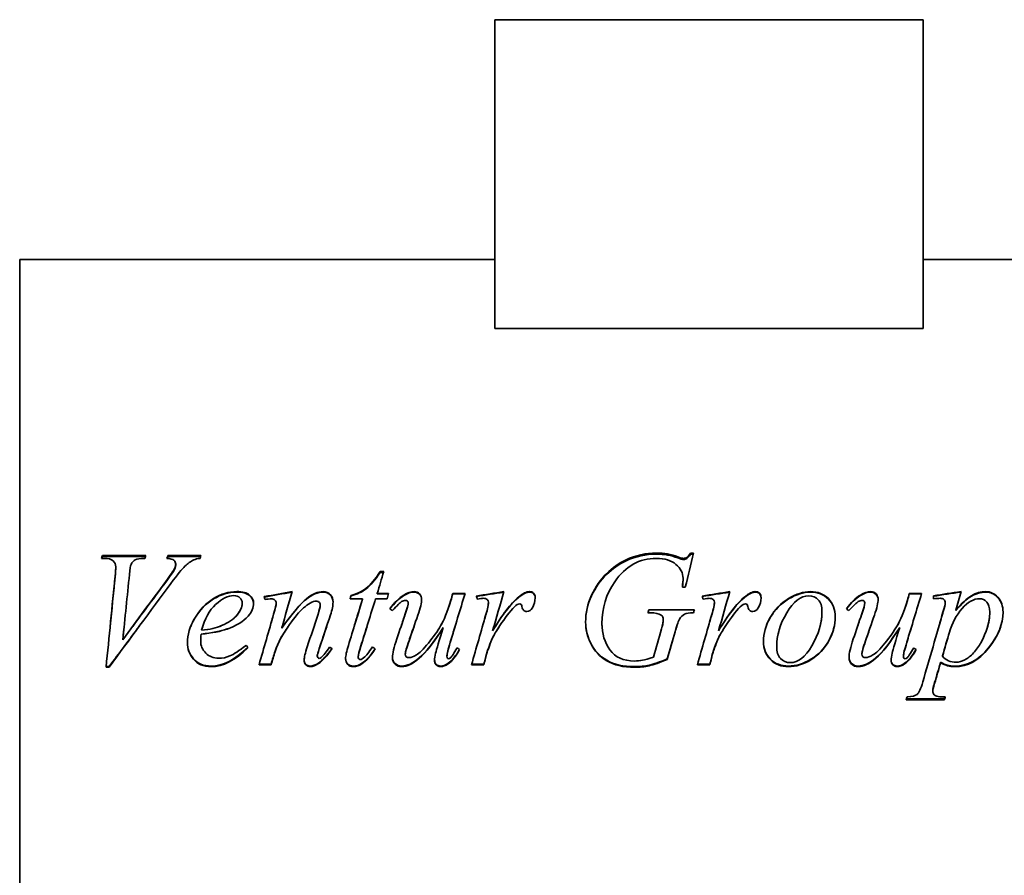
# Model space of a CAD drawing. Header units: millimetres. Extents: x 267 to 573, y 141 to 453.
# Tile 2 of 3: x 267 to 447, y 281 to 437. Entities that reach past the tile are written whole.
import ezdxf

# ---------------------------------------------------------------- set-up
doc = ezdxf.new("R2010")
doc.units = ezdxf.units.MM
doc.header["$LTSCALE"] = 2
doc.layers.add('Krawędzie widoczne(ISO)', color=7, linetype='Continuous', lineweight=35, true_color=0x262659)

msp = doc.modelspace()

# ---------------------------------------------------------------- linework, layer by layer
at = {"layer": 'Krawędzie widoczne(ISO)'}
for p, q in [((353.75, 380.94), (353.75, 437.2)), ((353.75, 437.2), (431.75, 437.2)), ((431.75, 380.94), (431.75, 437.2)), ((267.25, 393.5), (267.25, 259.9)), ((353.75, 393.5), (267.25, 393.5)), ((460.75, 393.5), (431.75, 393.5)), ((431.75, 380.94), (353.75, 380.94)), ((282.7, 339.09), (282.16, 339.09)), ((282.31, 339.62), (290.22, 339.62)), ((282.31, 339.43), (282.31, 339.62)), ((282.31, 339.43), (290.16, 339.43)), ((294.24, 339.62), (300.23, 339.62)), ((294.24, 339.43), (294.24, 339.62)), ((294.24, 339.43), (300.18, 339.43)), ((387.06, 339.17), (387.06, 339.36)), ((389.38, 340.07), (389.92, 340.07)), ((389.38, 339.87), (389.38, 340.07)), ((389.38, 339.87), (389.88, 339.87)), ((284.74, 337.4), (284.74, 337.56)), ((295.45, 337.11), (295.45, 337.27)), ((295.66, 337.89), (295.66, 338.06)), ((332.88, 336.69), (333.53, 336.69)), ((332.88, 336.54), (332.88, 336.69)), ((332.88, 336.54), (333.49, 336.54)), ((388.03, 335.33), (388.03, 335.46)), ((388.44, 333.84), (387.9, 333.84)), ((329.68, 331.75), (327.42, 331.75)), ((327.57, 332.26), (327.57, 332.34)), ((329.68, 331.68), (329.68, 331.75)), ((334.14, 331.75), (332.05, 331.75)), ((332.34, 332.7), (334.38, 332.7)), ((332.34, 332.61), (332.34, 332.7)), ((332.34, 332.61), (334.36, 332.61)), ((337.19, 332.32), (337.19, 332.41)), ((346.1, 332.7), (348.34, 332.7)), ((346.1, 332.61), (346.1, 332.7)), ((346.1, 332.61), (348.31, 332.61)), ((420.32, 332.32), (420.32, 332.41)), ((429.22, 332.7), (431.46, 332.7)), ((429.22, 332.61), (429.22, 332.7)), ((429.22, 332.61), (431.43, 332.61)), ((433.62, 332.29), (433.62, 331.72)), ((307.75, 330.86), (307.75, 330.92)), ((313.96, 330.88), (313.96, 330.94)), ((321.95, 330.59), (321.95, 330.65)), ((338, 330.94), (338, 331.01)), ((345.76, 331.41), (345.76, 331.48)), ((352.6, 331.07), (352.6, 331.14)), ((393.73, 331.07), (393.73, 331.14)), ((421.12, 330.94), (421.12, 331.01)), ((428.88, 331.41), (428.88, 331.48)), ((435.74, 330.92), (435.74, 330.99)), ((382.03, 329.18), (381.62, 329.18)), ((381.79, 329.75), (390.09, 329.75)), ((381.79, 329.7), (381.79, 329.75)), ((381.79, 329.7), (390.07, 329.7)), ((437.67, 329.61), (437.67, 329.65)), ((304.02, 326.84), (304.02, 326.84)), ((314.96, 326.4), (314.96, 326.4)), ((344.37, 326.52), (344.37, 326.51)), ((373.26, 326.9), (373.26, 326.9)), ((373.26, 326.89), (373.26, 326.89)), ((427.49, 326.52), (427.49, 326.51)), ((300.28, 325.29), (300.28, 325.27)), ((353.35, 325.89), (353.35, 325.88)), ((386.59, 325.74), (386.59, 325.73)), ((394.48, 325.89), (394.48, 325.88)), ((286.03, 324.3), (286.03, 324.26)), ((300.2, 324.09), (300.2, 324.05)), ((329.37, 323.14), (329.37, 323.09)), ((352.93, 323.62), (352.93, 323.57)), ((394.06, 323.62), (394.06, 323.57)), ((313.75, 322.21), (313.75, 322.14)), ((321.44, 321.42), (321.44, 321.34)), ((328.88, 321.24), (328.88, 321.16)), ((337.46, 321.71), (337.46, 321.63)), ((345.04, 321.36), (345.04, 321.28)), ((352.23, 321.65), (352.23, 321.57)), ((393.35, 321.65), (393.35, 321.57)), ((420.58, 321.71), (420.58, 321.63)), ((428.16, 321.36), (428.16, 321.28)), ((435.27, 321.34), (435.27, 321.26)), ((283.52, 319.26), (282.98, 319.26)), ((283.52, 319.37), (282.99, 319.37)), ((283.52, 319.37), (283.52, 319.26)), ((313.03, 319.71), (310.82, 319.71)), ((313.03, 319.82), (310.85, 319.82)), ((313.03, 319.82), (313.03, 319.71)), ((329.56, 319.99), (329.56, 319.89)), ((345.25, 319.98), (345.25, 319.88)), ((351.75, 319.71), (349.5, 319.71)), ((351.75, 319.82), (349.53, 319.82)), ((351.75, 319.82), (351.75, 319.71)), ((385.12, 320.78), (385.12, 320.69)), ((392.88, 319.71), (390.63, 319.71)), ((392.88, 319.82), (390.66, 319.82)), ((392.88, 319.82), (392.88, 319.71)), ((428.37, 319.98), (428.37, 319.88)), ((434.92, 320.19), (434.92, 320.09)), ((433.5, 315.05), (433.5, 314.88)), ((435.61, 313.34), (428.67, 313.34)), ((435.61, 313.54), (428.72, 313.54)), ((435.61, 313.54), (435.61, 313.34))]:
    msp.add_line(p, q, dxfattribs=at)
for points in [[(282.16, 339.09), (282.21, 339.27), (282.26, 339.44), (282.31, 339.62)], [(282.21, 339.09), (282.25, 339.2), (282.28, 339.31), (282.31, 339.43)], [(290.22, 339.62), (290.16, 339.44), (290.11, 339.27), (290.05, 339.09)], [(294.06, 339.09), (294.12, 339.27), (294.18, 339.44), (294.24, 339.62)], [(294.12, 339.08), (294.16, 339.2), (294.2, 339.31), (294.24, 339.43)], [(300.09, 339.09), (299.61, 339.05), (299.23, 338.96), (298.94, 338.82)], [(300.23, 339.62), (300.18, 339.44), (300.14, 339.27), (300.09, 339.09)], [(383.17, 339.09), (380.08, 339.09), (377.55, 337.69), (375.59, 334.84)], [(377.64, 338.82), (379.4, 339.65), (381.25, 340.07), (383.17, 340.07)], [(377.64, 338.64), (379.4, 339.46), (381.25, 339.87), (383.17, 339.87)], [(383.17, 340.07), (384.6, 340.07), (385.9, 339.83), (387.06, 339.36)], [(383.17, 339.87), (384.6, 339.87), (385.9, 339.64), (387.06, 339.17)], [(387.06, 339.36), (387.53, 339.18), (387.88, 339.09), (388.09, 339.09)], [(387.06, 339.17), (387.53, 338.99), (387.88, 338.9), (388.09, 338.9)], [(389.92, 340.07), (389.43, 338.01), (388.93, 335.93), (388.44, 333.84)], [(284.63, 335.86), (284.71, 336.71), (284.74, 337.27), (284.74, 337.56)], [(284.63, 335.73), (284.71, 336.56), (284.74, 337.11), (284.74, 337.4)], [(287.52, 337.98), (287.42, 337.77), (287.33, 337.16), (287.23, 336.16)], [(293.84, 334.89), (294.69, 336.04), (295.23, 336.83), (295.45, 337.27)], [(293.84, 334.77), (294.69, 335.9), (295.23, 336.68), (295.45, 337.11)], [(295.45, 337.27), (295.59, 337.57), (295.66, 337.84), (295.66, 338.06)], [(295.45, 337.11), (295.59, 337.41), (295.66, 337.67), (295.66, 337.89)], [(282.98, 319.26), (283.53, 324.77), (284.08, 330.37), (284.63, 335.86)], [(283.72, 326.7), (284.02, 329.72), (284.33, 332.74), (284.63, 335.73)], [(287.23, 336.16), (286.83, 332.22), (286.43, 328.23), (286.03, 324.26)], [(333.53, 336.69), (333.14, 335.36), (332.74, 334.03), (332.34, 332.7)], [(387.9, 333.84), (387.98, 334.57), (388.03, 335.11), (388.03, 335.46)], [(387.91, 333.84), (387.99, 334.51), (388.03, 335.01), (388.03, 335.33)], [(294.78, 334.54), (291.02, 329.47), (287.27, 324.33), (283.52, 319.26)], [(286.03, 324.26), (288.64, 327.81), (291.24, 331.37), (293.84, 334.89)], [(287.83, 326.7), (289.83, 329.4), (291.84, 332.09), (293.84, 334.77)], [(375.59, 334.84), (374.04, 332.6), (373.26, 330.06), (373.26, 327.25)], [(311.79, 332.13), (313.48, 332.43), (315.17, 332.74), (316.87, 333.04)], [(311.92, 331.59), (311.87, 331.77), (311.83, 331.95), (311.79, 332.13)], [(311.8, 332.05), (313.48, 332.35), (315.16, 332.64), (316.84, 332.94)], [(312.46, 331.67), (312.28, 331.65), (312.1, 331.62), (311.92, 331.59)], [(313.06, 331.74), (312.95, 331.74), (312.75, 331.72), (312.46, 331.67)], [(316.87, 333.04), (316.23, 330.83), (315.59, 328.62), (314.96, 326.4)], [(327.1, 323.23), (327.96, 326.07), (328.82, 328.92), (329.68, 331.75)], [(327.42, 331.75), (327.47, 331.95), (327.52, 332.15), (327.57, 332.34)], [(327.44, 331.75), (327.49, 331.92), (327.53, 332.09), (327.57, 332.26)], [(328.15, 326.7), (328.66, 328.36), (329.17, 330.02), (329.68, 331.68)], [(332.05, 331.75), (331.15, 328.87), (330.26, 325.97), (329.37, 323.09)], [(334.38, 332.7), (334.3, 332.38), (334.22, 332.07), (334.14, 331.75)], [(334.65, 329.9), (335.45, 331.04), (336.3, 331.87), (337.19, 332.41)], [(334.67, 329.88), (335.47, 330.99), (336.31, 331.8), (337.19, 332.32)], [(337.19, 332.41), (337.88, 332.83), (338.51, 333.04), (339.09, 333.04)], [(337.19, 332.32), (337.88, 332.74), (338.51, 332.95), (339.09, 332.95)], [(348.34, 332.7), (347.44, 329.74), (346.54, 326.76), (345.64, 323.79)], [(345.76, 331.48), (345.87, 331.89), (345.99, 332.29), (346.1, 332.7)], [(345.76, 331.41), (345.87, 331.81), (345.99, 332.21), (346.1, 332.61)], [(350.36, 332.23), (352.05, 332.5), (353.73, 332.77), (355.41, 333.04)], [(350.56, 331.69), (350.5, 331.87), (350.43, 332.05), (350.36, 332.23)], [(350.39, 332.15), (352.06, 332.41), (353.72, 332.68), (355.38, 332.94)], [(351.64, 331.82), (351.44, 331.82), (351.08, 331.78), (350.56, 331.69)], [(352.39, 331.59), (352.19, 331.74), (351.94, 331.82), (351.64, 331.82)], [(355.41, 333.04), (354.73, 330.66), (354.04, 328.27), (353.35, 325.88)], [(353.35, 325.88), (355.1, 328.82), (356.67, 330.88), (358.08, 332.05)], [(353.85, 326.7), (355.4, 329.17), (356.81, 330.92), (358.08, 331.97)], [(358.08, 332.05), (358.88, 332.71), (359.54, 333.04), (360.04, 333.04)], [(358.08, 331.97), (358.88, 332.62), (359.54, 332.95), (360.04, 332.95)], [(361.1, 331.92), (361.1, 331.28), (360.93, 330.66), (360.59, 330.08)], [(391.49, 332.23), (393.17, 332.5), (394.86, 332.77), (396.54, 333.04)], [(391.69, 331.69), (391.62, 331.87), (391.56, 332.05), (391.49, 332.23)], [(391.52, 332.15), (393.18, 332.41), (394.85, 332.68), (396.51, 332.94)], [(392.77, 331.82), (392.57, 331.82), (392.21, 331.78), (391.69, 331.69)], [(393.52, 331.59), (393.32, 331.74), (393.07, 331.82), (392.77, 331.82)], [(396.54, 333.04), (395.85, 330.66), (395.17, 328.27), (394.48, 325.88)], [(394.48, 325.88), (396.22, 328.82), (397.8, 330.88), (399.2, 332.05)], [(394.98, 326.7), (396.53, 329.17), (397.93, 330.92), (399.2, 331.97)], [(399.2, 332.05), (400.01, 332.71), (400.66, 333.04), (401.17, 333.04)], [(399.2, 331.97), (400.01, 332.62), (400.66, 332.95), (401.17, 332.95)], [(402.23, 331.92), (402.23, 331.28), (402.06, 330.66), (401.72, 330.08)], [(417.77, 329.9), (418.57, 331.04), (419.42, 331.87), (420.32, 332.41)], [(417.79, 329.88), (418.59, 330.99), (419.43, 331.8), (420.32, 332.32)], [(420.32, 332.41), (421, 332.83), (421.63, 333.04), (422.21, 333.04)], [(420.32, 332.32), (421, 332.74), (421.63, 332.95), (422.21, 332.95)], [(431.46, 332.7), (430.56, 329.74), (429.66, 326.76), (428.76, 323.79)], [(428.88, 331.48), (428.99, 331.89), (429.11, 332.29), (429.22, 332.7)], [(428.88, 331.41), (428.99, 331.81), (429.11, 332.21), (429.22, 332.61)], [(433.62, 332.29), (435.29, 332.54), (436.97, 332.79), (438.65, 333.04)], [(433.62, 332.21), (435.28, 332.45), (436.95, 332.7), (438.62, 332.94)], [(434.81, 331.82), (434.53, 331.82), (434.13, 331.79), (433.62, 331.72)], [(438.65, 333.04), (438.32, 331.91), (438, 330.78), (437.67, 329.65)], [(309.84, 330.91), (309.84, 330.09), (309.51, 329.31), (308.84, 328.57)], [(313.49, 328.95), (313.8, 330.05), (313.96, 330.71), (313.96, 330.94)], [(313.49, 328.92), (313.8, 330), (313.96, 330.65), (313.96, 330.88)], [(321.23, 331.31), (320.94, 331.31), (320.58, 331.2), (320.15, 330.96)], [(321.57, 328.93), (321.82, 329.67), (321.95, 330.24), (321.95, 330.65)], [(321.57, 328.9), (321.82, 329.63), (321.95, 330.19), (321.95, 330.59)], [(324.3, 331.12), (324.3, 330.53), (324.14, 329.75), (323.83, 328.79)], [(335.1, 329.57), (334.95, 329.68), (334.8, 329.79), (334.65, 329.9)], [(337.44, 328.97), (337.81, 330.05), (338, 330.73), (338, 331.01)], [(337.44, 328.93), (337.81, 330), (338, 330.67), (338, 330.94)], [(340.43, 331.58), (340.43, 331.04), (340.2, 330.1), (339.74, 328.75)], [(352.13, 328.87), (352.44, 329.93), (352.6, 330.69), (352.6, 331.14)], [(352.13, 328.83), (352.44, 329.89), (352.6, 330.63), (352.6, 331.07)], [(352.6, 331.14), (352.6, 331.32), (352.53, 331.47), (352.39, 331.59)], [(357.82, 330.68), (357.55, 330.54), (357.17, 330.15), (356.66, 329.52)], [(358.29, 330.79), (358.11, 330.79), (357.96, 330.76), (357.82, 330.68)], [(358.57, 330.68), (358.49, 330.76), (358.4, 330.79), (358.29, 330.79)], [(358.7, 330.3), (358.68, 330.49), (358.63, 330.61), (358.57, 330.68)], [(360.59, 330.08), (360.36, 329.63), (360.03, 329.41), (359.58, 329.41)], [(393.26, 328.87), (393.57, 329.93), (393.73, 330.69), (393.73, 331.14)], [(393.26, 328.83), (393.57, 329.89), (393.73, 330.63), (393.73, 331.07)], [(393.73, 331.14), (393.73, 331.32), (393.66, 331.47), (393.52, 331.59)], [(398.94, 330.68), (398.68, 330.54), (398.29, 330.15), (397.78, 329.52)], [(399.42, 330.79), (399.24, 330.79), (399.08, 330.76), (398.94, 330.68)], [(399.69, 330.68), (399.62, 330.76), (399.53, 330.79), (399.42, 330.79)], [(399.83, 330.3), (399.8, 330.49), (399.76, 330.61), (399.69, 330.68)], [(401.72, 330.08), (401.49, 329.63), (401.15, 329.41), (400.71, 329.41)], [(418.22, 329.57), (418.07, 329.68), (417.92, 329.79), (417.77, 329.9)], [(420.56, 328.97), (420.93, 330.05), (421.12, 330.73), (421.12, 331.01)], [(420.56, 328.93), (420.93, 330), (421.12, 330.67), (421.12, 330.94)], [(423.55, 331.58), (423.55, 331.04), (423.32, 330.1), (422.86, 328.75)], [(435.4, 329.47), (435.63, 330.29), (435.74, 330.79), (435.74, 330.99)], [(435.4, 329.43), (435.63, 330.23), (435.74, 330.73), (435.74, 330.92)], [(308.84, 328.57), (307.97, 327.6), (306.69, 326.82), (305, 326.22)], [(310.82, 319.71), (311.71, 322.78), (312.6, 325.87), (313.49, 328.95)], [(312.84, 326.7), (313.05, 327.44), (313.27, 328.18), (313.49, 328.92)], [(319.61, 323), (320.27, 324.98), (320.92, 326.96), (321.57, 328.93)], [(320.84, 326.7), (321.08, 327.43), (321.33, 328.17), (321.57, 328.9)], [(323.83, 328.79), (323.15, 326.73), (322.47, 324.68), (321.79, 322.63)], [(335.9, 324.41), (336.42, 325.93), (336.93, 327.45), (337.44, 328.97)], [(336.68, 326.7), (336.93, 327.45), (337.19, 328.19), (337.44, 328.93)], [(339.74, 328.75), (339.2, 327.18), (338.67, 325.62), (338.13, 324.05)], [(349.5, 319.71), (350.38, 322.75), (351.25, 325.81), (352.13, 328.87)], [(351.51, 326.7), (351.71, 327.41), (351.92, 328.12), (352.13, 328.83)], [(356.66, 329.52), (355.84, 328.56), (354.95, 327.32), (353.99, 325.78)], [(381.62, 329.18), (381.68, 329.37), (381.73, 329.56), (381.79, 329.75)], [(381.63, 329.18), (381.68, 329.35), (381.74, 329.53), (381.79, 329.7)], [(384.04, 328.75), (383.63, 329.04), (382.96, 329.18), (382.03, 329.18)], [(384.42, 327.94), (384.42, 328.3), (384.29, 328.57), (384.04, 328.75)], [(390.09, 329.75), (390.04, 329.56), (389.99, 329.37), (389.94, 329.18)], [(390.63, 319.71), (391.5, 322.75), (392.38, 325.81), (393.26, 328.87)], [(392.64, 326.7), (392.84, 327.41), (393.05, 328.12), (393.26, 328.83)], [(397.78, 329.52), (396.97, 328.56), (396.08, 327.32), (395.12, 325.78)], [(412.98, 326.7), (413.21, 327.6), (413.32, 328.5), (413.32, 329.41)], [(413.32, 329.41), (413.32, 329.42), (413.32, 329.43), (413.32, 329.43)], [(419.02, 324.41), (419.54, 325.93), (420.05, 327.45), (420.56, 328.97)], [(419.8, 326.7), (420.05, 327.45), (420.31, 328.19), (420.56, 328.93)], [(422.86, 328.75), (422.33, 327.18), (421.79, 325.62), (421.25, 324.05)], [(431.67, 316.59), (432.91, 320.84), (434.16, 325.17), (435.4, 329.47)], [(434.6, 326.7), (434.86, 327.61), (435.13, 328.52), (435.4, 329.43)], [(443.48, 326.7), (443.73, 327.57), (443.86, 328.43), (443.86, 329.29)], [(443.86, 329.29), (443.86, 329.29), (443.86, 329.3), (443.86, 329.3)], [(289, 326.7), (287.17, 324.25), (285.35, 321.8), (283.52, 319.37)], [(286.28, 326.7), (286.2, 325.9), (286.12, 325.1), (286.03, 324.3)], [(300.38, 325.99), (301.87, 326.16), (303.09, 326.44), (304.02, 326.84)], [(300.58, 326.7), (300.51, 326.48), (300.44, 326.24), (300.38, 326)], [(303.68, 326.7), (303.8, 326.75), (303.91, 326.79), (304.02, 326.84)], [(306.19, 326.7), (305.82, 326.53), (305.43, 326.37), (305, 326.23)], [(315.04, 326.7), (315.01, 326.6), (314.98, 326.5), (314.96, 326.4)], [(314.96, 326.4), (314.96, 326.41), (314.96, 326.41), (314.96, 326.41)], [(316.16, 326.7), (315.78, 326.15), (315.4, 325.55), (315, 324.91)], [(323.14, 326.7), (322.69, 325.36), (322.24, 324.03), (321.79, 322.69)], [(330.49, 326.7), (330.11, 325.51), (329.74, 324.33), (329.37, 323.14)], [(339.04, 326.7), (338.73, 325.83), (338.43, 324.96), (338.13, 324.09)], [(342.98, 321.85), (343.14, 322.52), (343.61, 324.07), (344.37, 326.51)], [(346.52, 326.7), (346.23, 325.74), (345.94, 324.79), (345.64, 323.83)], [(353.59, 326.7), (353.51, 326.43), (353.43, 326.16), (353.35, 325.89)], [(354.58, 326.7), (354.39, 326.41), (354.19, 326.11), (353.99, 325.79)], [(373.26, 327.24), (373.26, 327.06), (373.26, 326.88), (373.27, 326.7)], [(384.11, 326.24), (384.31, 326.94), (384.42, 327.51), (384.42, 327.94)], [(384.23, 326.7), (384.36, 327.19), (384.42, 327.6), (384.42, 327.92)], [(384.42, 327.92), (384.42, 327.92), (384.42, 327.92), (384.42, 327.93)], [(387.39, 328.05), (387.23, 327.79), (386.96, 327.02), (386.59, 325.73)], [(386.88, 326.7), (386.79, 326.42), (386.7, 326.1), (386.59, 325.74)], [(394.72, 326.7), (394.64, 326.43), (394.56, 326.16), (394.48, 325.89)], [(395.71, 326.7), (395.52, 326.41), (395.32, 326.11), (395.12, 325.79)], [(405.73, 326.7), (405.29, 325.49), (405.07, 324.28), (405.07, 323.07)], [(422.16, 326.7), (421.86, 325.83), (421.55, 324.96), (421.25, 324.09)], [(426.1, 321.85), (426.26, 322.52), (426.73, 324.07), (427.49, 326.51)], [(429.64, 326.7), (429.35, 325.74), (429.06, 324.79), (428.76, 323.83)], [(436.88, 326.7), (436.75, 326.37), (436.63, 326.03), (436.52, 325.68)], [(300.28, 325.29), (300.23, 324.81), (300.2, 324.41), (300.2, 324.09)], [(300.28, 325.27), (300.23, 324.78), (300.2, 324.37), (300.2, 324.05)], [(305, 326.23), (303.88, 325.83), (302.31, 325.52), (300.28, 325.29)], [(305, 326.22), (303.88, 325.82), (302.31, 325.5), (300.28, 325.27)], [(300.38, 326), (300.38, 326), (300.38, 326), (300.38, 326)], [(315, 324.91), (314.5, 324.08), (314.08, 323.18), (313.75, 322.21)], [(315, 324.88), (314.5, 324.04), (314.08, 323.13), (313.75, 322.14)], [(353.99, 325.79), (353.58, 325.15), (353.22, 324.43), (352.93, 323.62)], [(353.99, 325.78), (353.58, 325.13), (353.22, 324.39), (352.93, 323.57)], [(382.65, 321.1), (383.14, 322.81), (383.62, 324.52), (384.11, 326.24)], [(386.59, 325.74), (386.1, 324.09), (385.61, 322.43), (385.12, 320.78)], [(386.59, 325.73), (386.1, 324.05), (385.61, 322.37), (385.12, 320.69)], [(395.12, 325.79), (394.71, 325.15), (394.35, 324.43), (394.06, 323.62)], [(395.12, 325.78), (394.71, 325.13), (394.35, 324.39), (394.06, 323.57)], [(436.52, 325.68), (436.11, 324.23), (435.69, 322.78), (435.27, 321.34)], [(436.52, 325.67), (436.11, 324.19), (435.69, 322.72), (435.27, 321.26)], [(308.77, 322.86), (306.45, 320.6), (304.24, 319.48), (302.13, 319.48)], [(308.8, 322.82), (306.46, 320.52), (304.24, 319.37), (302.13, 319.37)], [(308.5, 323.25), (308.6, 323.11), (308.7, 322.97), (308.8, 322.82)], [(319.04, 320.58), (319.04, 321.05), (319.23, 321.86), (319.61, 323)], [(321.79, 322.69), (321.56, 321.99), (321.44, 321.57), (321.44, 321.42)], [(322.15, 321.05), (322.6, 321.45), (323.1, 322.07), (323.65, 322.92)], [(323.65, 322.92), (323.8, 322.83), (323.95, 322.74), (324.11, 322.64)], [(326.59, 320.8), (326.59, 321.34), (326.76, 322.14), (327.1, 323.23)], [(329.37, 323.14), (329.04, 322.16), (328.88, 321.53), (328.88, 321.24)], [(329.37, 323.09), (329.04, 322.1), (328.88, 321.45), (328.88, 321.16)], [(330.1, 321.16), (330.31, 321.36), (330.78, 321.96), (331.51, 322.97)], [(331.51, 322.97), (331.67, 322.85), (331.83, 322.73), (332, 322.61)], [(335.12, 321.02), (335.12, 321.75), (335.38, 322.88), (335.9, 324.41)], [(338.13, 324.09), (337.68, 322.83), (337.46, 322.04), (337.46, 321.71)], [(338.13, 324.05), (337.68, 322.77), (337.46, 321.97), (337.46, 321.63)], [(345.64, 323.83), (345.24, 322.52), (345.04, 321.7), (345.04, 321.36)], [(345.64, 323.79), (345.24, 322.46), (345.04, 321.62), (345.04, 321.28)], [(346.9, 322.81), (347.05, 322.69), (347.19, 322.58), (347.34, 322.47)], [(352.93, 323.62), (352.52, 322.53), (352.28, 321.87), (352.23, 321.65)], [(352.93, 323.57), (352.52, 322.46), (352.28, 321.8), (352.23, 321.57)], [(394.06, 323.62), (393.64, 322.53), (393.41, 321.87), (393.35, 321.65)], [(394.06, 323.57), (393.64, 322.46), (393.41, 321.8), (393.35, 321.57)], [(405.07, 323.07), (405.07, 323.07), (405.07, 323.06), (405.07, 323.05)], [(418.24, 321.02), (418.24, 321.75), (418.5, 322.88), (419.02, 324.41)], [(421.25, 324.09), (420.8, 322.83), (420.58, 322.04), (420.58, 321.71)], [(421.25, 324.05), (420.8, 322.77), (420.58, 321.97), (420.58, 321.63)], [(428.76, 323.83), (428.36, 322.52), (428.16, 321.7), (428.16, 321.36)], [(428.76, 323.79), (428.36, 322.46), (428.16, 321.62), (428.16, 321.28)], [(430.02, 322.81), (430.17, 322.69), (430.32, 322.58), (430.46, 322.47)], [(313.75, 322.21), (313.51, 321.41), (313.27, 320.61), (313.03, 319.82)], [(313.75, 322.14), (313.51, 321.33), (313.27, 320.52), (313.03, 319.71)], [(321.79, 322.63), (321.56, 321.92), (321.44, 321.49), (321.44, 321.34)], [(324.08, 322.66), (323.22, 321.42), (322.4, 320.54), (321.64, 320.03)], [(324.11, 322.64), (323.23, 321.36), (322.41, 320.46), (321.64, 319.93)], [(321.77, 320.87), (321.87, 320.87), (321.99, 320.93), (322.15, 321.05)], [(329.24, 320.67), (329.45, 320.67), (329.74, 320.84), (330.1, 321.16)], [(331.97, 322.63), (331.13, 321.37), (330.33, 320.49), (329.56, 319.99)], [(332, 322.61), (331.15, 321.31), (330.34, 320.4), (329.56, 319.89)], [(342.78, 320.53), (342.78, 320.86), (342.85, 321.3), (342.98, 321.85)], [(347.32, 322.48), (346.65, 321.33), (345.96, 320.49), (345.25, 319.98)], [(347.34, 322.47), (346.67, 321.27), (345.97, 320.41), (345.25, 319.88)], [(352.23, 321.65), (352.07, 321.04), (351.91, 320.43), (351.75, 319.82)], [(352.23, 321.57), (352.07, 320.95), (351.91, 320.33), (351.75, 319.71)], [(393.35, 321.65), (393.2, 321.04), (393.04, 320.43), (392.88, 319.82)], [(393.35, 321.57), (393.2, 320.95), (393.04, 320.33), (392.88, 319.71)], [(425.9, 320.53), (425.9, 320.86), (425.97, 321.3), (426.1, 321.85)], [(430.44, 322.48), (429.77, 321.33), (429.08, 320.49), (428.37, 319.98)], [(430.46, 322.47), (429.79, 321.27), (429.09, 320.41), (428.37, 319.88)], [(435.27, 321.26), (435.88, 320.54), (436.7, 320.19), (437.75, 320.19)], [(321.64, 320.03), (321.09, 319.66), (320.61, 319.48), (320.18, 319.48)], [(321.64, 319.93), (321.09, 319.56), (320.61, 319.37), (320.18, 319.37)], [(329.56, 319.99), (329.05, 319.65), (328.53, 319.48), (328, 319.48)], [(329.56, 319.89), (329.05, 319.55), (328.53, 319.37), (328, 319.37)], [(345.25, 319.98), (344.78, 319.65), (344.32, 319.48), (343.88, 319.48)], [(345.25, 319.88), (344.78, 319.54), (344.32, 319.37), (343.88, 319.37)], [(428.37, 319.98), (427.9, 319.65), (427.44, 319.48), (427, 319.48)], [(428.37, 319.88), (427.9, 319.54), (427.44, 319.37), (427, 319.37)], [(434.92, 320.19), (434.56, 318.94), (434.19, 317.7), (433.83, 316.47)], [(434.92, 320.09), (434.56, 318.82), (434.19, 317.57), (433.83, 316.31)], [(433.83, 316.47), (433.61, 315.75), (433.5, 315.28), (433.5, 315.05)], [(433.83, 316.31), (433.61, 315.58), (433.5, 315.1), (433.5, 314.88)], [(428.67, 313.34), (428.71, 313.51), (428.76, 313.69), (428.81, 313.87)], [(435.76, 313.87), (435.71, 313.69), (435.66, 313.51), (435.61, 313.34)], [(435.7, 313.87), (435.67, 313.76), (435.64, 313.65), (435.61, 313.54)]]:
    msp.add_open_spline(points, degree=3, dxfattribs=at)
for points, knots in [([(284.74, 337.56), (284.74, 338), (284.58, 338.37), (284.25, 338.66), (283.93, 338.95), (283.41, 339.09), (282.7, 339.09)], [0, 0, 0, 0, 1, 1, 1, 2, 2, 2, 2]), ([(290.05, 339.09), (289.19, 339.08), (288.61, 338.99), (288.29, 338.82), (287.97, 338.66), (287.72, 338.38), (287.52, 337.98)], [0, 0, 0, 0, 1, 1, 1, 2, 2, 2, 2]), ([(295.66, 338.06), (295.66, 338.32), (295.55, 338.54), (295.32, 338.74), (295.1, 338.93), (294.68, 339.05), (294.06, 339.09)], [0, 0, 0, 0, 1, 1, 1, 2, 2, 2, 2]), ([(298.94, 338.82), (298.4, 338.56), (297.86, 338.18), (297.33, 337.67), (296.79, 337.16), (295.94, 336.12), (294.78, 334.54)], [0, 0, 0, 0, 1, 1, 1, 2, 2, 2, 2]), ([(370.28, 327.45), (370.28, 329.18), (370.64, 330.82), (371.37, 332.37), (372.09, 333.93), (373, 335.23), (374.09, 336.3), (375.18, 337.37), (376.36, 338.21), (377.64, 338.82)], [0, 0, 0, 0, 1, 1, 1, 2, 2, 2, 3, 3, 3, 3]), ([(388.03, 335.46), (388.03, 336.42), (387.6, 337.27), (386.74, 338), (385.88, 338.73), (384.69, 339.09), (383.17, 339.09)], [0, 0, 0, 0, 1, 1, 1, 2, 2, 2, 2]), ([(388.09, 339.09), (388.33, 339.09), (388.54, 339.15), (388.71, 339.26), (388.89, 339.37), (389.11, 339.64), (389.38, 340.07)], [0, 0, 0, 0, 1, 1, 1, 2, 2, 2, 2]), ([(388.09, 338.9), (388.33, 338.9), (388.54, 338.96), (388.71, 339.07), (388.89, 339.18), (389.11, 339.45), (389.38, 339.87)], [0, 0, 0, 0, 1, 1, 1, 2, 2, 2, 2]), ([(370.28, 327.45), (370.28, 329.15), (370.65, 330.76), (371.37, 332.29), (372.09, 333.82), (373, 335.11), (374.09, 336.16), (375.18, 337.21), (376.36, 338.03), (377.64, 338.64)], [0.002175, 0.002175, 0.002175, 0.002175, 1, 1, 1, 2, 2, 2, 3, 3, 3, 3]), ([(327.57, 332.34), (328.66, 332.63), (329.58, 333.07), (330.33, 333.66), (331.08, 334.24), (331.93, 335.26), (332.88, 336.69)], [0, 0, 0, 0, 1, 1, 1, 2, 2, 2, 2]), ([(327.57, 332.26), (328.66, 332.55), (329.58, 332.98), (330.33, 333.55), (331.08, 334.13), (331.93, 335.13), (332.88, 336.54)], [0, 0, 0, 0, 1, 1, 1, 2, 2, 2, 2]), ([(297.78, 323.71), (297.78, 325.17), (298.23, 326.68), (299.14, 328.21), (300.04, 329.74), (301.18, 330.92), (302.55, 331.77), (303.91, 332.62), (305.32, 333.04), (306.77, 333.04)], [0, 0, 0, 0, 1, 1, 1, 2, 2, 2, 3, 3, 3, 3]), ([(298.39, 326.7), (298.59, 327.19), (298.84, 327.69), (299.14, 328.18), (300.04, 329.69), (301.18, 330.86), (302.55, 331.7), (303.91, 332.53), (305.32, 332.95), (306.77, 332.95)], [0.670472, 0.670472, 0.670472, 0.670472, 1, 1, 1, 2, 2, 2, 3, 3, 3, 3]), ([(306.21, 332.31), (305.18, 332.31), (304.08, 331.78), (302.93, 330.71), (301.78, 329.65), (300.93, 328.07), (300.38, 325.99)], [0, 0, 0, 0, 1, 1, 1, 2, 2, 2, 2]), ([(307.75, 330.92), (307.75, 331.34), (307.62, 331.67), (307.35, 331.93), (307.08, 332.18), (306.7, 332.31), (306.21, 332.31)], [0, 0, 0, 0, 1, 1, 1, 2, 2, 2, 2]), ([(306.77, 333.04), (307.82, 333.04), (308.59, 332.83), (309.09, 332.41), (309.59, 331.98), (309.84, 331.48), (309.84, 330.91)], [0, 0, 0, 0, 1, 1, 1, 2, 2, 2, 2]), ([(306.77, 332.95), (307.82, 332.95), (308.59, 332.74), (309.09, 332.32), (309.58, 331.91), (309.83, 331.43), (309.84, 330.87)], [0, 0, 0, 0, 1, 1, 1, 1.98353, 1.98353, 1.98353, 1.98353]), ([(313.96, 330.94), (313.96, 331.15), (313.87, 331.33), (313.7, 331.49), (313.52, 331.66), (313.31, 331.74), (313.06, 331.74)], [0, 0, 0, 0, 1, 1, 1, 2, 2, 2, 2]), ([(314.96, 326.4), (316.92, 329.11), (318.42, 330.9), (319.47, 331.75), (320.51, 332.61), (321.52, 333.04), (322.49, 333.04)], [0, 0, 0, 0, 1, 1, 1, 2, 2, 2, 2]), ([(315.18, 326.7), (317.03, 329.21), (318.46, 330.87), (319.47, 331.68), (320.51, 332.52), (321.52, 332.95), (322.49, 332.95)], [0.037632, 0.037632, 0.037632, 0.037632, 1, 1, 1, 2, 2, 2, 2]), ([(322.49, 333.04), (323.01, 333.04), (323.44, 332.86), (323.79, 332.5), (324.13, 332.15), (324.3, 331.68), (324.3, 331.12)], [0, 0, 0, 0, 1, 1, 1, 2, 2, 2, 2]), ([(322.49, 332.95), (323.01, 332.95), (323.44, 332.77), (323.79, 332.42), (324.12, 332.07), (324.3, 331.63), (324.3, 331.08)], [0, 0, 0, 0, 1, 1, 1, 1.98117, 1.98117, 1.98117, 1.98117]), ([(339.09, 333.04), (339.48, 333.04), (339.8, 332.9), (340.05, 332.63), (340.3, 332.35), (340.43, 332), (340.43, 331.58)], [0, 0, 0, 0, 1, 1, 1, 2, 2, 2, 2]), ([(339.09, 332.95), (339.48, 332.95), (339.8, 332.81), (340.05, 332.54), (340.3, 332.27), (340.42, 331.94), (340.43, 331.54)], [0, 0, 0, 0, 1, 1, 1, 1.970193, 1.970193, 1.970193, 1.970193]), ([(360.04, 333.04), (360.36, 333.04), (360.62, 332.95), (360.81, 332.76), (361, 332.57), (361.1, 332.29), (361.1, 331.92)], [0, 0, 0, 0, 1, 1, 1, 2, 2, 2, 2]), ([(360.04, 332.95), (360.36, 332.95), (360.62, 332.85), (360.81, 332.67), (361, 332.48), (361.09, 332.22), (361.1, 331.87)], [0, 0, 0, 0, 1, 1, 1, 1.96909, 1.96909, 1.96909, 1.96909]), ([(401.17, 333.04), (401.49, 333.04), (401.75, 332.95), (401.94, 332.76), (402.13, 332.57), (402.23, 332.29), (402.23, 331.92)], [0, 0, 0, 0, 1, 1, 1, 2, 2, 2, 2]), ([(401.17, 332.95), (401.49, 332.95), (401.75, 332.85), (401.94, 332.67), (402.13, 332.48), (402.22, 332.22), (402.23, 331.87)], [0, 0, 0, 0, 1, 1, 1, 1.96909, 1.96909, 1.96909, 1.96909]), ([(402.65, 323.98), (402.65, 325.43), (403.07, 326.88), (403.9, 328.34), (404.74, 329.79), (405.85, 330.94), (407.24, 331.78), (408.62, 332.62), (409.97, 333.04), (411.26, 333.04)], [0, 0, 0, 0, 1, 1, 1, 2, 2, 2, 3, 3, 3, 3]), ([(403.14, 326.7), (403.34, 327.24), (403.59, 327.78), (403.9, 328.31), (404.74, 329.74), (405.85, 330.87), (407.24, 331.7), (408.62, 332.53), (409.97, 332.95), (411.26, 332.95)], [0.625205, 0.625205, 0.625205, 0.625205, 1, 1, 1, 2, 2, 2, 3, 3, 3, 3]), ([(410.9, 332.28), (409.45, 332.28), (408.12, 331.25), (406.9, 329.18), (405.68, 327.11), (405.07, 325.05), (405.07, 323.02)], [0, 0, 0, 0, 1, 1, 1, 2, 2, 2, 2]), ([(413.32, 329.46), (413.32, 330.37), (413.1, 331.07), (412.65, 331.55), (412.21, 332.03), (411.62, 332.28), (410.9, 332.28)], [0, 0, 0, 0, 1, 1, 1, 2, 2, 2, 2]), ([(411.26, 333.04), (412.57, 333.04), (413.64, 332.62), (414.48, 331.76), (415.32, 330.91), (415.74, 329.8), (415.74, 328.44)], [0, 0, 0, 0, 1, 1, 1, 2, 2, 2, 2]), ([(411.26, 332.95), (412.57, 332.95), (413.64, 332.53), (414.48, 331.69), (415.32, 330.85), (415.74, 329.76), (415.74, 328.43)], [0, 0, 0, 0, 1, 1, 1, 1.996976, 1.996976, 1.996976, 1.996976]), ([(422.21, 333.04), (422.6, 333.04), (422.92, 332.9), (423.17, 332.63), (423.43, 332.35), (423.55, 332), (423.55, 331.58)], [0, 0, 0, 0, 1, 1, 1, 2, 2, 2, 2]), ([(422.21, 332.95), (422.6, 332.95), (422.92, 332.81), (423.17, 332.54), (423.42, 332.27), (423.54, 331.94), (423.55, 331.54)], [0, 0, 0, 0, 1, 1, 1, 1.970193, 1.970193, 1.970193, 1.970193]), ([(435.74, 330.99), (435.74, 331.25), (435.66, 331.45), (435.51, 331.6), (435.36, 331.75), (435.12, 331.82), (434.81, 331.82)], [0, 0, 0, 0, 1, 1, 1, 2, 2, 2, 2]), ([(442.03, 331.75), (440.95, 331.75), (439.89, 331.15), (438.83, 329.94), (437.77, 328.72), (437, 327.3), (436.52, 325.67)], [0, 0, 0, 0, 1, 1, 1, 2, 2, 2, 2]), ([(437.67, 329.65), (438.74, 330.91), (439.69, 331.79), (440.53, 332.29), (441.37, 332.79), (442.23, 333.04), (443.11, 333.04)], [0, 0, 0, 0, 1, 1, 1, 2, 2, 2, 2]), ([(437.67, 329.61), (438.74, 330.85), (439.69, 331.72), (440.53, 332.21), (441.37, 332.7), (442.23, 332.95), (443.11, 332.95)], [0, 0, 0, 0, 1, 1, 1, 2, 2, 2, 2]), ([(443.86, 329.32), (443.86, 330.11), (443.68, 330.71), (443.31, 331.13), (442.95, 331.55), (442.52, 331.75), (442.03, 331.75)], [0, 0, 0, 0, 1, 1, 1, 2, 2, 2, 2]), ([(443.11, 333.04), (443.98, 333.04), (444.73, 332.7), (445.35, 332.01), (445.97, 331.32), (446.28, 330.42), (446.28, 329.31)], [0, 0, 0, 0, 1, 1, 1, 2, 2, 2, 2]), ([(443.11, 332.95), (443.98, 332.95), (444.73, 332.61), (445.35, 331.93), (445.97, 331.25), (446.28, 330.37), (446.28, 329.29)], [0, 0, 0, 0, 1, 1, 1, 1.994536, 1.994536, 1.994536, 1.994536]), ([(304.02, 326.84), (305.27, 327.39), (306.2, 328.03), (306.82, 328.79), (307.44, 329.54), (307.75, 330.25), (307.75, 330.92)], [0, 0, 0, 0, 1, 1, 1, 2, 2, 2, 2]), ([(304.02, 326.84), (305.27, 327.38), (306.2, 328.01), (306.82, 328.75), (307.44, 329.49), (307.75, 330.2), (307.75, 330.86)], [0, 0, 0, 0, 1, 1, 1, 2, 2, 2, 2]), ([(320.15, 330.96), (319.37, 330.52), (318.55, 329.8), (317.7, 328.78), (316.85, 327.76), (315.95, 326.46), (315, 324.88)], [0, 0, 0, 0, 1, 1, 1, 2, 2, 2, 2]), ([(321.95, 330.65), (321.95, 330.84), (321.88, 331), (321.74, 331.13), (321.6, 331.25), (321.43, 331.31), (321.23, 331.31)], [0, 0, 0, 0, 1, 1, 1, 2, 2, 2, 2]), ([(337.52, 331.43), (337.27, 331.43), (337.02, 331.36), (336.78, 331.21), (336.53, 331.06), (335.97, 330.52), (335.1, 329.57)], [0, 0, 0, 0, 1, 1, 1, 2, 2, 2, 2]), ([(338, 331.01), (338, 331.11), (337.95, 331.21), (337.85, 331.3), (337.75, 331.39), (337.64, 331.43), (337.52, 331.43)], [0, 0, 0, 0, 1, 1, 1, 2, 2, 2, 2]), ([(338.16, 321.02), (338.5, 321.02), (338.94, 321.18), (339.48, 321.5), (340.03, 321.82), (340.75, 322.54), (341.66, 323.66), (342.56, 324.78), (343.31, 325.83), (343.89, 326.81), (344.48, 327.79), (345.1, 329.35), (345.76, 331.48)], [0, 0, 0, 0, 1, 1, 1, 2, 2, 2, 3, 3, 3, 4, 4, 4, 4]), ([(343.83, 326.7), (343.85, 326.74), (343.87, 326.77), (343.89, 326.81), (344.48, 327.77), (345.1, 329.31), (345.76, 331.41)], [2.963982, 2.963982, 2.963982, 2.963982, 3, 3, 3, 4, 4, 4, 4]), ([(359.58, 329.41), (359.35, 329.41), (359.16, 329.48), (359, 329.63), (358.84, 329.77), (358.74, 330), (358.7, 330.3)], [0, 0, 0, 0, 1, 1, 1, 2, 2, 2, 2]), ([(400.71, 329.41), (400.48, 329.41), (400.29, 329.48), (400.13, 329.63), (399.97, 329.77), (399.87, 330), (399.83, 330.3)], [0, 0, 0, 0, 1, 1, 1, 2, 2, 2, 2]), ([(420.64, 331.43), (420.39, 331.43), (420.14, 331.36), (419.9, 331.21), (419.65, 331.06), (419.1, 330.52), (418.22, 329.57)], [0, 0, 0, 0, 1, 1, 1, 2, 2, 2, 2]), ([(421.12, 331.01), (421.12, 331.11), (421.07, 331.21), (420.97, 331.3), (420.87, 331.39), (420.76, 331.43), (420.64, 331.43)], [0, 0, 0, 0, 1, 1, 1, 2, 2, 2, 2]), ([(421.28, 321.02), (421.62, 321.02), (422.06, 321.18), (422.6, 321.5), (423.15, 321.82), (423.87, 322.54), (424.78, 323.66), (425.68, 324.78), (426.43, 325.83), (427.01, 326.81), (427.6, 327.79), (428.22, 329.35), (428.88, 331.48)], [0, 0, 0, 0, 1, 1, 1, 2, 2, 2, 3, 3, 3, 4, 4, 4, 4]), ([(426.95, 326.7), (426.97, 326.74), (426.99, 326.77), (427.01, 326.81), (427.6, 327.77), (428.22, 329.31), (428.88, 331.41)], [2.963982, 2.963982, 2.963982, 2.963982, 3, 3, 3, 4, 4, 4, 4]), ([(389.94, 329.18), (389.18, 329.17), (388.62, 329.08), (388.28, 328.91), (387.94, 328.74), (387.64, 328.45), (387.39, 328.05)], [0, 0, 0, 0, 1, 1, 1, 2, 2, 2, 2]), ([(415.74, 328.44), (415.74, 326.96), (415.35, 325.5), (414.56, 324.06), (413.78, 322.61), (412.69, 321.47), (411.3, 320.63), (409.9, 319.79), (408.55, 319.37), (407.23, 319.37)], [0, 0, 0, 0, 1, 1, 1, 2, 2, 2, 3, 3, 3, 3]), ([(407.57, 320.1), (408.96, 320.1), (410.27, 321.13), (411.49, 323.18), (412.71, 325.24), (413.32, 327.33), (413.32, 329.46)], [0, 0, 0, 0, 1, 1, 1, 2, 2, 2, 2]), ([(446.28, 329.31), (446.28, 327.14), (445.4, 324.94), (443.64, 322.71), (441.88, 320.48), (439.84, 319.37), (437.5, 319.37)], [0, 0, 0, 0, 1, 1, 1, 2, 2, 2, 2]), ([(437.75, 320.19), (438.27, 320.19), (438.8, 320.33), (439.33, 320.61), (439.87, 320.89), (440.39, 321.31), (440.9, 321.87), (441.42, 322.43), (441.88, 323.07), (442.28, 323.8), (442.69, 324.53), (443.06, 325.39), (443.38, 326.38), (443.7, 327.38), (443.86, 328.36), (443.86, 329.32)], [0, 0, 0, 0, 1, 1, 1, 2, 2, 2, 3, 3, 3, 4, 4, 4, 5, 5, 5, 5]), ([(344.37, 326.52), (342.64, 323.82), (341.18, 321.98), (340.01, 320.98), (338.84, 319.98), (337.77, 319.48), (336.79, 319.48)], [0, 0, 0, 0, 1, 1, 1, 2, 2, 2, 2]), ([(344.37, 326.51), (342.64, 323.78), (341.18, 321.91), (340.01, 320.89), (338.84, 319.88), (337.77, 319.37), (336.79, 319.37)], [0, 0, 0, 0, 1, 1, 1, 2, 2, 2, 2]), ([(379.24, 319.26), (377.13, 319.26), (375.43, 319.65), (374.12, 320.44), (372.82, 321.22), (371.85, 322.27), (371.22, 323.57), (370.6, 324.87), (370.28, 326.16), (370.28, 327.45)], [0, 0, 0, 0, 1, 1, 1, 2, 2, 2, 3, 3, 3, 3]), ([(379.24, 319.37), (377.13, 319.37), (375.43, 319.76), (374.12, 320.53), (372.82, 321.31), (371.85, 322.33), (371.22, 323.61), (370.72, 324.65), (370.41, 325.68), (370.32, 326.7)], [0, 0, 0, 0, 1, 1, 1, 2, 2, 2, 2.807439, 2.807439, 2.807439, 2.807439]), ([(373.26, 327.25), (373.26, 325.39), (373.74, 323.78), (374.71, 322.42), (375.68, 321.07), (377.18, 320.4), (379.2, 320.4)], [0, 0, 0, 0, 1, 1, 1, 2, 2, 2, 2]), ([(415.56, 326.7), (415.37, 325.83), (415.04, 324.96), (414.56, 324.1), (413.78, 322.68), (412.69, 321.55), (411.3, 320.72), (409.9, 319.9), (408.55, 319.48), (407.23, 319.48)], [0.393537, 0.393537, 0.393537, 0.393537, 1, 1, 1, 2, 2, 2, 3, 3, 3, 3]), ([(427.49, 326.52), (425.76, 323.82), (424.31, 321.98), (423.13, 320.98), (421.96, 319.98), (420.89, 319.48), (419.91, 319.48)], [0, 0, 0, 0, 1, 1, 1, 2, 2, 2, 2]), ([(427.49, 326.51), (425.76, 323.78), (424.31, 321.91), (423.13, 320.89), (421.96, 319.88), (420.89, 319.37), (419.91, 319.37)], [0, 0, 0, 0, 1, 1, 1, 2, 2, 2, 2]), ([(445.86, 326.7), (445.44, 325.4), (444.7, 324.09), (443.64, 322.77), (441.88, 320.57), (439.84, 319.48), (437.5, 319.48)], [0.398361, 0.398361, 0.398361, 0.398361, 1, 1, 1, 2, 2, 2, 2]), ([(302.13, 319.48), (300.69, 319.48), (299.61, 319.92), (298.88, 320.81), (298.15, 321.69), (297.79, 322.67), (297.78, 323.73)], [0, 0, 0, 0, 1, 1, 1, 1.993746, 1.993746, 1.993746, 1.993746]), ([(302.13, 319.37), (300.69, 319.37), (299.61, 319.82), (298.88, 320.72), (298.15, 321.62), (297.78, 322.62), (297.78, 323.71)], [0, 0, 0, 0, 1, 1, 1, 2, 2, 2, 2]), ([(300.2, 324.05), (300.2, 323.18), (300.52, 322.44), (301.15, 321.82), (301.78, 321.21), (302.55, 320.9), (303.45, 320.9)], [0, 0, 0, 0, 1, 1, 1, 2, 2, 2, 2]), ([(303.45, 320.9), (304.17, 320.9), (304.86, 321.04), (305.53, 321.33), (306.19, 321.62), (307.18, 322.26), (308.5, 323.25)], [0, 0, 0, 0, 1, 1, 1, 2, 2, 2, 2]), ([(345.32, 320.8), (345.45, 320.8), (345.59, 320.87), (345.74, 321.02), (345.89, 321.16), (346.28, 321.75), (346.9, 322.81)], [0, 0, 0, 0, 1, 1, 1, 2, 2, 2, 2]), ([(407.23, 319.48), (405.88, 319.48), (404.78, 319.9), (403.93, 320.75), (403.08, 321.59), (402.66, 322.67), (402.65, 324)], [0, 0, 0, 0, 1, 1, 1, 1.995154, 1.995154, 1.995154, 1.995154]), ([(407.23, 319.37), (405.88, 319.37), (404.78, 319.8), (403.93, 320.66), (403.08, 321.51), (402.65, 322.62), (402.65, 323.98)], [0, 0, 0, 0, 1, 1, 1, 2, 2, 2, 2]), ([(405.07, 323.02), (405.07, 322.08), (405.31, 321.36), (405.78, 320.86), (406.25, 320.36), (406.85, 320.1), (407.57, 320.1)], [0, 0, 0, 0, 1, 1, 1, 2, 2, 2, 2]), ([(428.44, 320.8), (428.57, 320.8), (428.71, 320.87), (428.86, 321.02), (429.01, 321.16), (429.4, 321.75), (430.02, 322.81)], [0, 0, 0, 0, 1, 1, 1, 2, 2, 2, 2]), ([(321.44, 321.34), (321.44, 321.21), (321.48, 321.1), (321.55, 321.01), (321.62, 320.91), (321.69, 320.87), (321.77, 320.87)], [0, 0, 0, 0, 1, 1, 1, 2, 2, 2, 2]), ([(328.88, 321.16), (328.88, 321.01), (328.91, 320.89), (328.98, 320.8), (329.05, 320.72), (329.14, 320.67), (329.24, 320.67)], [0, 0, 0, 0, 1, 1, 1, 2, 2, 2, 2]), ([(336.79, 319.48), (336.32, 319.48), (335.92, 319.63), (335.6, 319.94), (335.29, 320.23), (335.13, 320.61), (335.12, 321.06)], [0, 0, 0, 0, 1, 1, 1, 1.973054, 1.973054, 1.973054, 1.973054]), ([(336.79, 319.37), (336.32, 319.37), (335.92, 319.53), (335.6, 319.84), (335.28, 320.14), (335.12, 320.54), (335.12, 321.02)], [0, 0, 0, 0, 1, 1, 1, 2, 2, 2, 2]), ([(337.46, 321.63), (337.46, 321.44), (337.52, 321.29), (337.64, 321.18), (337.77, 321.07), (337.94, 321.02), (338.16, 321.02)], [0, 0, 0, 0, 1, 1, 1, 2, 2, 2, 2]), ([(345.04, 321.28), (345.04, 321.11), (345.06, 320.99), (345.11, 320.92), (345.16, 320.84), (345.23, 320.8), (345.32, 320.8)], [0, 0, 0, 0, 1, 1, 1, 2, 2, 2, 2]), ([(379.2, 320.4), (379.71, 320.4), (380.18, 320.44), (380.63, 320.53), (381.07, 320.61), (381.75, 320.8), (382.65, 321.1)], [0, 0, 0, 0, 1, 1, 1, 2, 2, 2, 2]), ([(419.91, 319.48), (419.44, 319.48), (419.04, 319.63), (418.72, 319.94), (418.41, 320.23), (418.25, 320.61), (418.24, 321.06)], [0, 0, 0, 0, 1, 1, 1, 1.973054, 1.973054, 1.973054, 1.973054]), ([(419.91, 319.37), (419.44, 319.37), (419.04, 319.53), (418.72, 319.84), (418.4, 320.14), (418.24, 320.54), (418.24, 321.02)], [0, 0, 0, 0, 1, 1, 1, 2, 2, 2, 2]), ([(420.58, 321.63), (420.58, 321.44), (420.64, 321.29), (420.76, 321.18), (420.89, 321.07), (421.06, 321.02), (421.28, 321.02)], [0, 0, 0, 0, 1, 1, 1, 2, 2, 2, 2]), ([(428.16, 321.28), (428.16, 321.11), (428.18, 320.99), (428.23, 320.92), (428.28, 320.84), (428.35, 320.8), (428.44, 320.8)], [0, 0, 0, 0, 1, 1, 1, 2, 2, 2, 2]), ([(320.18, 319.48), (319.84, 319.48), (319.56, 319.59), (319.35, 319.8), (319.15, 320.01), (319.05, 320.28), (319.04, 320.62)], [0, 0, 0, 0, 1, 1, 1, 1.957501, 1.957501, 1.957501, 1.957501]), ([(320.18, 319.37), (319.84, 319.37), (319.56, 319.48), (319.35, 319.7), (319.14, 319.91), (319.04, 320.21), (319.04, 320.58)], [0, 0, 0, 0, 1, 1, 1, 2, 2, 2, 2]), ([(328, 319.48), (327.58, 319.48), (327.24, 319.61), (326.98, 319.87), (326.73, 320.13), (326.6, 320.45), (326.59, 320.85)], [0, 0, 0, 0, 1, 1, 1, 1.966895, 1.966895, 1.966895, 1.966895]), ([(328, 319.37), (327.58, 319.37), (327.24, 319.51), (326.98, 319.77), (326.72, 320.04), (326.59, 320.38), (326.59, 320.8)], [0, 0, 0, 0, 1, 1, 1, 2, 2, 2, 2]), ([(343.88, 319.48), (343.55, 319.48), (343.29, 319.59), (343.08, 319.8), (342.89, 320.01), (342.79, 320.27), (342.78, 320.58)], [0, 0, 0, 0, 1, 1, 1, 1.959063, 1.959063, 1.959063, 1.959063]), ([(343.88, 319.37), (343.55, 319.37), (343.29, 319.48), (343.08, 319.7), (342.88, 319.91), (342.78, 320.19), (342.78, 320.53)], [0, 0, 0, 0, 1, 1, 1, 2, 2, 2, 2]), ([(385.12, 320.78), (383.77, 320.21), (382.68, 319.84), (381.85, 319.65), (381.02, 319.46), (380.15, 319.37), (379.24, 319.37)], [0, 0, 0, 0, 1, 1, 1, 2, 2, 2, 2]), ([(385.12, 320.69), (383.77, 320.11), (382.68, 319.73), (381.85, 319.54), (381.02, 319.35), (380.15, 319.26), (379.24, 319.26)], [0, 0, 0, 0, 1, 1, 1, 2, 2, 2, 2]), ([(427, 319.48), (426.67, 319.48), (426.41, 319.59), (426.21, 319.8), (426.01, 320.01), (425.91, 320.27), (425.9, 320.58)], [0, 0, 0, 0, 1, 1, 1, 1.959063, 1.959063, 1.959063, 1.959063]), ([(427, 319.37), (426.67, 319.37), (426.41, 319.48), (426.21, 319.7), (426, 319.91), (425.9, 320.19), (425.9, 320.53)], [0, 0, 0, 0, 1, 1, 1, 2, 2, 2, 2]), ([(437.5, 319.48), (437.01, 319.48), (436.58, 319.53), (436.2, 319.63), (435.82, 319.74), (435.39, 319.92), (434.92, 320.19)], [0, 0, 0, 0, 1, 1, 1, 2, 2, 2, 2]), ([(437.5, 319.37), (437.01, 319.37), (436.58, 319.42), (436.2, 319.53), (435.82, 319.63), (435.39, 319.82), (434.92, 320.09)], [0, 0, 0, 0, 1, 1, 1, 2, 2, 2, 2]), ([(428.81, 313.87), (429.73, 313.91), (430.35, 314.06), (430.67, 314.33), (430.99, 314.6), (431.32, 315.35), (431.67, 316.59)], [0, 0, 0, 0, 1, 1, 1, 2, 2, 2, 2]), ([(433.5, 314.88), (433.5, 314.66), (433.56, 314.48), (433.67, 314.33), (433.79, 314.18), (433.97, 314.07), (434.23, 313.99), (434.48, 313.91), (434.99, 313.87), (435.76, 313.87)], [0, 0, 0, 0, 1, 1, 1, 2, 2, 2, 3, 3, 3, 3])]:
    msp.add_open_spline(points, degree=3, knots=knots, dxfattribs=at)

doc.saveas('drawing.dxf')
